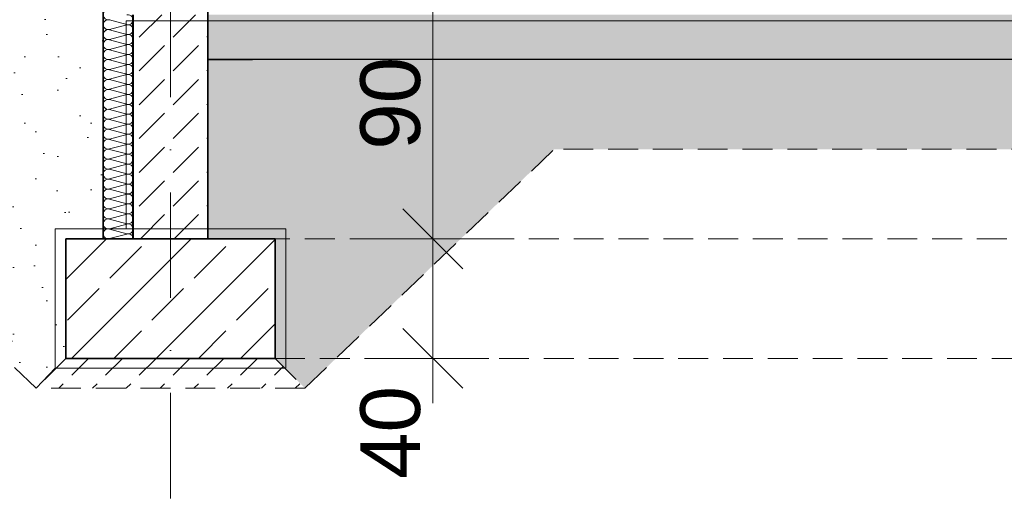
# Model space of a CAD drawing. Header units: centimetres. Extents: x -43488 to -10641, y 2063 to 22960.
# Tile 40 of 72: x -37500 to -37170, y 8206 to 8367. Entities that reach past the tile are written whole.
import ezdxf

# ---------------------------------------------------------------- set-up
doc = ezdxf.new("R2010")
doc.units = ezdxf.units.CM
doc.header["$MEASUREMENT"] = 0
doc.linetypes.add('Kreski i kropki', pattern=[67.027776, 35.277777, -17.638888, 0, -14.111111])
doc.linetypes.add('Przerywana krótka2', pattern=[15, 10, -5])
doc.layers.add('!konstrukcja tarasu_Nr_pióra__10', color=1, linetype='Continuous', lineweight=0)
for name, color, linetype, lineweight, true_color in [('!konstrukcja tarasu_Nr_pióra__161', 7, 'Continuous', 35, 0xda4c01), ('!konstrukcja tarasu_Nr_pióra__2', 7, 'Continuous', 40, 0x61c100), ('!konstrukcja tarasu_Nr_pióra__4', 7, 'Continuous', 25, 0x31fd59), ('!konstrukcja tarasu_Nr_pióra__8', 7, 'Continuous', 13, 0x42bda7), ('!ocieplenie_Nr_pióra__94', 7, 'Continuous', 18, 0x9f9f9f), ('!osie_Nr_pióra__6', 7, 'Continuous', 18, 0x3fa3ff), ('!wypełnienia_Nr_pióra__8', 7, 'Continuous', 13, 0x42bda7), ('Słupy_Nr_pióra__7', 7, 'Continuous', 15, 0x9f9fff), ('Słupy_Nr_pióra__8', 7, 'Continuous', 13, 0x42bda7), ('Wymiarowanie_Nr_pióra__3', 7, 'Continuous', 35, 0xff6500), ('Wymiarowanie_Nr_pióra__6', 7, 'Continuous', 18, 0x3fa3ff)]:
    doc.layers.add(name, color=color, linetype=linetype, lineweight=lineweight, true_color=true_color)
doc.layers.add('Wymiarowanie', color=7, linetype='Continuous')
doc.styles.add('STYL_AUTOMATYCZNY_1', font='txt')
doc.linetypes.add('izolacja 1_50', pattern='A,0,[1,Janisz._Ochraniew_DACH i KLIMA_V21.Shx,S=0.31746,R=0,X=0,Y=0],-40,0', length=40)
doc.dimstyles.new('STYL_AUTOMATYCZNY__1', dxfattribs={"dimtxt": 20, "dimasz": 19, "dimexe": 0.18, "dimexo": 0.0625, "dimgap": 0, "dimtad": 1, "dimdec": 0, "dimzin": 0, "dimdsep": 46, "dimtxsty": 'STYL_AUTOMATYCZNY_1', "dimblk": 'ARROWHEAD_6', "dimblk1": 'ARROWHEAD_6', "dimblk2": 'ARROWHEAD_6', "dimcen": 0.09, "dimse1": 1, "dimse2": 1, "dimclrd": 256, "dimclre": 256, "dimclrt": 256, "dimazin": 0, "dimtfac": 1, "dimtdec": 4, "dimtmove": 0, "dimatfit": 3, "dimfxl": 1, "dimtolj": 1, "dimtzin": 0, "dimarcsym": 0})
pattern_1 = [(45, (0, 0), (-11.3137085, 11.3137085), [12, -4]), (45, (0, 11.314), (-11.3137085, 11.3137085), [12, -4])]
pattern_2 = [(45, (0, 35), (-11.136932, 11.136932), [0, -10.5, 0, -15.75]), (110, (35, 35), (14.800159, 5.386817), [0, -7.7, 0, -13.3])]

# ---------------------------------------------------------------- blocks, each defined once
blk = doc.blocks.new('*D19')
at = {"layer": 'Wymiarowanie_Nr_pióra__3', "color": 30, "linetype": 'Continuous', "lineweight": 35, "true_color": 0xff6500}
for p, q in [((-37371.39, 8303.36), (-37351.39, 8283.36)), ((-37371.39, 8263.36), (-37351.39, 8243.36))]:
    blk.add_line(p, q, dxfattribs=at)
at = {"layer": 'Wymiarowanie_Nr_pióra__6', "color": 161, "linetype": 'Continuous', "lineweight": 18, "true_color": 0x3fa3ff}
for p, q in [((-37342.64, 8293.36), (-37380.14, 8293.36)), ((-37361.39, 8253.36), (-37361.39, 8293.36)), ((-37342.64, 8253.36), (-37380.14, 8253.36)), ((-37361.39, 8238.36), (-37361.39, 8253.36))]:
    blk.add_line(p, q, dxfattribs=at)
at = {"layer": 'Wymiarowanie_Nr_pióra__3', "color": 30, "lineweight": 35, "true_color": 0xff6500, "insert": (-37365.39, 8213.01), "char_height": 20, "attachment_point": 7, "rotation": 90, "style": 'STYL_AUTOMATYCZNY_1'}
blk.add_mtext('\\A1;{\\pql;\\fArial|b0|i0|c238|p38;40}', dxfattribs=at)
blk = doc.blocks.new('ARROWHEAD_6')
at = {"color": 0, "linetype": 'Continuous', "lineweight": 0}
for p, q in [((-0.5, -0.5), (0.5, 0.5)), ((0, 0), (-1, 0))]:
    blk.add_line(p, q, dxfattribs=at)
blk = doc.blocks.new('*D20')
at = {"layer": 'Wymiarowanie_Nr_pióra__3', "color": 30, "linetype": 'Continuous', "lineweight": 35, "true_color": 0xff6500}
for p, q in [((-37371.39, 8393.36), (-37351.39, 8373.36)), ((-37371.39, 8303.36), (-37351.39, 8283.36))]:
    blk.add_line(p, q, dxfattribs=at)
at = {"layer": 'Wymiarowanie_Nr_pióra__6', "color": 161, "linetype": 'Continuous', "lineweight": 18, "true_color": 0x3fa3ff}
for p, q in [((-37342.64, 8383.36), (-37380.14, 8383.36)), ((-37361.39, 8293.36), (-37361.39, 8383.36)), ((-37342.64, 8293.36), (-37380.14, 8293.36))]:
    blk.add_line(p, q, dxfattribs=at)
at = {"layer": 'Wymiarowanie_Nr_pióra__3', "color": 30, "lineweight": 35, "true_color": 0xff6500, "insert": (-37365.39, 8323.18), "char_height": 20, "attachment_point": 7, "rotation": 90, "style": 'STYL_AUTOMATYCZNY_1'}
blk.add_mtext('\\A1;{\\pql;\\fArial|b0|i0|c238|p38;90}', dxfattribs=at)

msp = doc.modelspace()

# ---------------------------------------------------------------- hatches: boundary and pattern name
at = {"layer": '!wypełnienia_Nr_pióra__8', "linetype": 'Continuous', "lineweight": 13, "true_color": 0x42bda7}
h = msp.add_hatch(dxfattribs=at)
h.set_pattern_fill('płyty_kamienne', color=135, style=0, pattern_type=2)
h.set_pattern_definition(pattern_2)
h.paths.add_polyline_path([(-37594.67, 8377.36), (-37594.67, 8323.36), (-37810.24, 8323.36), (-37810.24, 8319.43), (-37573.57, 8319.43), (-37493.26, 8243.36), (-37484.21, 8253.36), (-37484.21, 8293.36), (-37471.71, 8293.36), (-37471.71, 8377.36)])
at = {"layer": 'Słupy_Nr_pióra__7', "linetype": 'Continuous', "lineweight": 15, "true_color": 0x9f9fff}
h = msp.add_hatch(dxfattribs=at)
h.set_pattern_fill('A_beton', color=161, style=0, pattern_type=2)
h.set_pattern_definition(pattern_1)
h.paths.add_polyline_path([(-37436.71, 8293.36), (-37461.71, 8293.36), (-37461.71, 8368.36), (-37436.71, 8368.36)])
h = msp.add_hatch(dxfattribs=at)
h.set_pattern_fill('A_beton_zbrojony', color=161, style=0, pattern_type=2)
h.set_pattern_definition([(45, (0, 0), (-14.142136, 14.142136), []), (45, (-7.071, 7.071), (-14.142136, 14.142136), [15, -5])])
h.paths.add_polyline_path([(-37414.21, 8253.36), (-37484.21, 8253.36), (-37484.21, 8293.36), (-37414.21, 8293.36)])
h = msp.add_hatch(dxfattribs=at)
h.set_pattern_fill('A_beton', color=161, style=0, pattern_type=2)
h.set_pattern_definition(pattern_1)
h.paths.add_polyline_path([(-37494.21, 8243.36), (-37449.21, 8243.36), (-37404.21, 8243.36), (-37414.21, 8253.36), (-37449.21, 8253.36), (-37484.21, 8253.36)])
at = {"layer": 'Słupy_Nr_pióra__8', "linetype": 'Continuous', "lineweight": 13, "true_color": 0x42bda7}
h = msp.add_hatch(dxfattribs=at)
h.set_pattern_fill('A_beton_lekki', color=135, style=0, pattern_type=2)
h.set_pattern_definition([(0, (0, 0), (0, 41.56922), [2.6, -21.4]), (0, (12, 20.785), (0, 41.56922), [2.6, -21.4]), (60, (0, 0), (-36, 20.78461), [2.6, -21.4]), (60, (24, 0), (-36, 20.78461), [2.6, -21.4]), (120, (2.6, 0), (36, 20.78461), [2.6, -21.4]), (120, (26.6, 0), (36, 20.78461), [2.6, -21.4]), (0, (0, 4), (0, 8), [0, -8, 0, -12]), (45, (4, 4), (-5.6568542, 5.6568542), [0, -6, 0, -10])])
h.paths.add_polyline_path([(-37436.71, 8368.36), (-35901.71, 8368.36), (-35901.71, 8353.36), (-37436.71, 8353.36)])
h = msp.add_hatch(dxfattribs=at)
h.set_pattern_fill('płyty_kamienne', color=135, style=0, pattern_type=2)
h.set_pattern_definition(pattern_2)
h.paths.add_polyline_path([(-37436.71, 8353.36), (-37436.71, 8342.36), (-37436.71, 8293.36), (-37414.21, 8293.36), (-37414.21, 8253.36), (-37404.21, 8243.36), (-37320.74, 8323.36), (-36017.68, 8323.36), (-35934.21, 8243.36), (-35924.21, 8253.36), (-35924.21, 8293.36), (-35901.71, 8293.36), (-35901.71, 8342.36), (-35901.71, 8353.36)])

# ---------------------------------------------------------------- linework, layer by layer
at = {"layer": '!konstrukcja tarasu_Nr_pióra__10', "color": 1, "linetype": 'izolacja 1_50', "lineweight": 0}
for p, q in [((-37471.71, 8296.7), (-37471.71, 8383.36)), ((-37464.04, 8296.7), (-37464.04, 8366.36)), ((-37464.04, 8366.36), (-35874.38, 8366.36)), ((-37487.84, 8296.7), (-37487.84, 8250.02)), ((-37487.84, 8296.7), (-37410.58, 8296.7)), ((-37410.58, 8296.7), (-37410.58, 8250.02)), ((-37487.84, 8250.02), (-37494.21, 8243.36)), ((-37487.84, 8250.02), (-37410.58, 8250.02))]:
    msp.add_line(p, q, dxfattribs=at)
at = {"layer": '!konstrukcja tarasu_Nr_pióra__161', "color": 22, "linetype": 'Continuous', "lineweight": 35, "true_color": 0xda4c01}
for p, q in [((-37471.71, 8383.36), (-37471.71, 8293.36)), ((-37436.71, 8383.36), (-37436.71, 8293.36)), ((-37484.21, 8253.36), (-37484.21, 8293.36)), ((-37484.21, 8293.36), (-37414.21, 8293.36)), ((-37414.21, 8293.36), (-37414.21, 8253.36)), ((-37414.21, 8253.36), (-37484.21, 8253.36))]:
    msp.add_line(p, q, dxfattribs=at)
at = {"layer": '!konstrukcja tarasu_Nr_pióra__2', "color": 72, "linetype": 'Continuous', "lineweight": 40, "true_color": 0x61c100}
msp.add_line((-37461.71, 8293.36), (-37461.71, 8368.36), dxfattribs=at)
at = {"layer": '!konstrukcja tarasu_Nr_pióra__4', "color": 100, "linetype": 'Continuous', "lineweight": 25, "true_color": 0x31fd59}
for p, q in [((-37436.71, 8353.36), (-37421.71, 8353.36)), ((-35901.71, 8353.36), (-37436.71, 8353.36))]:
    msp.add_line(p, q, dxfattribs=at)
at = {"layer": '!konstrukcja tarasu_Nr_pióra__8', "color": 135, "linetype": 'Przerywana krótka2', "lineweight": 13, "true_color": 0x42bda7}
for p, q in [((-37404.21, 8243.36), (-37320.74, 8323.36)), ((-36017.68, 8323.36), (-37320.74, 8323.36)), ((-37494.21, 8243.36), (-37573.57, 8319.43)), ((-35924.21, 8293.36), (-37414.21, 8293.36)), ((-37484.21, 8253.36), (-37494.21, 8243.36)), ((-37414.21, 8253.36), (-37404.21, 8243.36)), ((-37414.21, 8253.36), (-35924.21, 8253.36)), ((-37404.21, 8243.36), (-37494.21, 8243.36))]:
    msp.add_line(p, q, dxfattribs=at)
at = {"layer": '!ocieplenie_Nr_pióra__94', "color": 253, "linetype": 'Continuous', "lineweight": 18, "true_color": 0x9f9f9f}
for p, q in [((-37463.81, 8365.08), (-37469.61, 8366.64)), ((-37463.81, 8364.97), (-37469.61, 8363.42)), ((-37463.81, 8361.75), (-37469.61, 8363.3)), ((-37463.81, 8361.64), (-37469.61, 8360.08)), ((-37463.81, 8358.42), (-37469.61, 8359.97)), ((-37463.81, 8358.3), (-37469.61, 8356.75)), ((-37463.81, 8355.08), (-37469.61, 8356.64)), ((-37463.81, 8354.97), (-37469.61, 8353.42)), ((-37463.81, 8351.75), (-37469.61, 8353.3)), ((-37463.81, 8351.64), (-37469.61, 8350.08)), ((-37463.81, 8348.42), (-37469.61, 8349.97)), ((-37463.81, 8348.3), (-37469.61, 8346.75)), ((-37463.81, 8345.08), (-37469.61, 8346.64)), ((-37463.81, 8344.97), (-37469.61, 8343.42)), ((-37463.81, 8341.75), (-37469.61, 8343.3)), ((-37463.81, 8341.64), (-37469.61, 8340.08)), ((-37463.81, 8338.42), (-37469.61, 8339.97)), ((-37463.81, 8338.3), (-37469.61, 8336.75)), ((-37463.81, 8335.08), (-37469.61, 8336.64)), ((-37463.81, 8334.97), (-37469.61, 8333.42)), ((-37463.81, 8331.75), (-37469.61, 8333.3)), ((-37463.81, 8331.64), (-37469.61, 8330.08)), ((-37463.81, 8328.42), (-37469.61, 8329.97)), ((-37463.81, 8328.3), (-37469.61, 8326.75)), ((-37463.81, 8325.08), (-37469.61, 8326.64)), ((-37463.81, 8324.97), (-37469.61, 8323.42)), ((-37463.81, 8321.75), (-37469.61, 8323.3)), ((-37463.81, 8321.64), (-37469.61, 8320.08)), ((-37463.81, 8318.42), (-37469.61, 8319.97)), ((-37463.81, 8318.3), (-37469.61, 8316.75)), ((-37463.81, 8315.08), (-37469.61, 8316.64)), ((-37463.81, 8314.97), (-37469.61, 8313.42)), ((-37463.81, 8311.75), (-37469.61, 8313.3)), ((-37463.81, 8311.64), (-37469.61, 8310.08)), ((-37463.81, 8308.42), (-37469.61, 8309.97)), ((-37463.81, 8308.3), (-37469.61, 8306.75)), ((-37463.81, 8305.08), (-37469.61, 8306.64)), ((-37463.81, 8304.97), (-37469.61, 8303.42)), ((-37463.81, 8301.75), (-37469.61, 8303.3)), ((-37463.81, 8301.64), (-37469.61, 8300.08)), ((-37463.81, 8298.42), (-37469.61, 8299.97)), ((-37463.81, 8298.3), (-37469.61, 8296.75)), ((-37463.81, 8295.08), (-37469.61, 8296.64)), ((-37463.81, 8294.97), (-37469.61, 8293.42))]:
    msp.add_line(p, q, dxfattribs=at)
for centre, start, end in [((-37470.04, 8368.36), 75.0191, 284.9809), ((-37463.38, 8366.69), 255.0191, 104.9809), ((-37470.04, 8365.03), 75.0191, 284.9809), ((-37463.38, 8363.36), 255.0191, 104.9809), ((-37470.04, 8361.69), 75.0191, 284.9809), ((-37463.38, 8360.03), 255.0191, 104.9809), ((-37470.04, 8358.36), 75.0191, 284.9809), ((-37463.38, 8356.69), 255.0191, 104.9809), ((-37470.04, 8355.03), 75.0191, 284.9809), ((-37463.38, 8353.36), 255.0191, 104.9809), ((-37470.04, 8351.69), 75.0191, 284.9809), ((-37463.38, 8350.03), 255.0191, 104.9809), ((-37470.04, 8348.36), 75.0191, 284.9809), ((-37463.38, 8346.69), 255.0191, 104.9809), ((-37470.04, 8345.03), 75.0191, 284.9809), ((-37463.38, 8343.36), 255.0191, 104.9809), ((-37470.04, 8341.69), 75.0191, 284.9809), ((-37463.38, 8340.03), 255.0191, 104.9809), ((-37470.04, 8338.36), 75.0191, 284.9809), ((-37463.38, 8336.69), 255.0191, 104.9809), ((-37470.04, 8335.03), 75.0191, 284.9809), ((-37463.38, 8333.36), 255.0191, 104.9809), ((-37470.04, 8331.69), 75.0191, 284.9809), ((-37463.38, 8330.03), 255.0191, 104.9809), ((-37470.04, 8328.36), 75.0191, 284.9809), ((-37463.38, 8326.69), 255.0191, 104.9809), ((-37470.04, 8325.03), 75.0191, 284.9809), ((-37463.38, 8323.36), 255.0191, 104.9809), ((-37470.04, 8321.69), 75.0191, 284.9809), ((-37463.38, 8320.03), 255.0191, 104.9809), ((-37470.04, 8318.36), 75.0191, 284.9809), ((-37463.38, 8316.69), 255.0191, 104.9809), ((-37470.04, 8315.03), 75.0191, 284.9809), ((-37463.38, 8313.36), 255.0191, 104.9809), ((-37470.04, 8311.69), 75.0191, 284.9809), ((-37463.38, 8310.03), 255.0191, 104.9809), ((-37470.04, 8308.36), 75.0191, 284.9809), ((-37463.38, 8306.69), 255.0191, 104.9809), ((-37470.04, 8305.03), 75.0191, 284.9809), ((-37463.38, 8303.36), 255.0191, 104.9809), ((-37470.04, 8301.69), 75.0191, 284.9809), ((-37463.38, 8300.03), 255.0191, 104.9809), ((-37470.04, 8298.36), 75.0191, 284.9809), ((-37463.38, 8296.69), 255.0191, 104.9809), ((-37470.04, 8295.03), 75.0191, 284.9809), ((-37463.38, 8293.36), 0.0026, 104.9809)]:
    msp.add_arc(centre, 1.67, start, end, dxfattribs=at)
at = {"layer": '!osie_Nr_pióra__6', "color": 161, "linetype": 'Kreski i kropki', "lineweight": 18, "true_color": 0x3fa3ff}
msp.add_line((-37449.21, 9047.3), (-37449.21, 8191.44), dxfattribs=at)

# ---------------------------------------------------------------- dimensions: what is measured, and where the dimension line sits
at = {"layer": 'Wymiarowanie', "color": 161, "linetype": 'Continuous', "lineweight": 18, "true_color": 0x3fa3ff}
for base, p1, p2, picture, middle in [((-37361.39, 8383.36), (-37414.21, 8293.36), (-37436.71, 8383.36), '*D20', (-37375.39, 8338.43)), ((-37361.39, 8293.36), (-37414.21, 8253.36), (-37414.21, 8293.36), '*D19', (-37375.39, 8228.25))]:
    dim = msp.add_linear_dim(base=base, p1=p1, p2=p2, angle=90, dimstyle='STYL_AUTOMATYCZNY__1', dxfattribs=at)
    dim.commit()
    dim.dimension.update_dxf_attribs({"geometry": picture, "text_midpoint": middle, "dimtype": 160, "text_rotation": 90})

doc.saveas('drawing.dxf')
